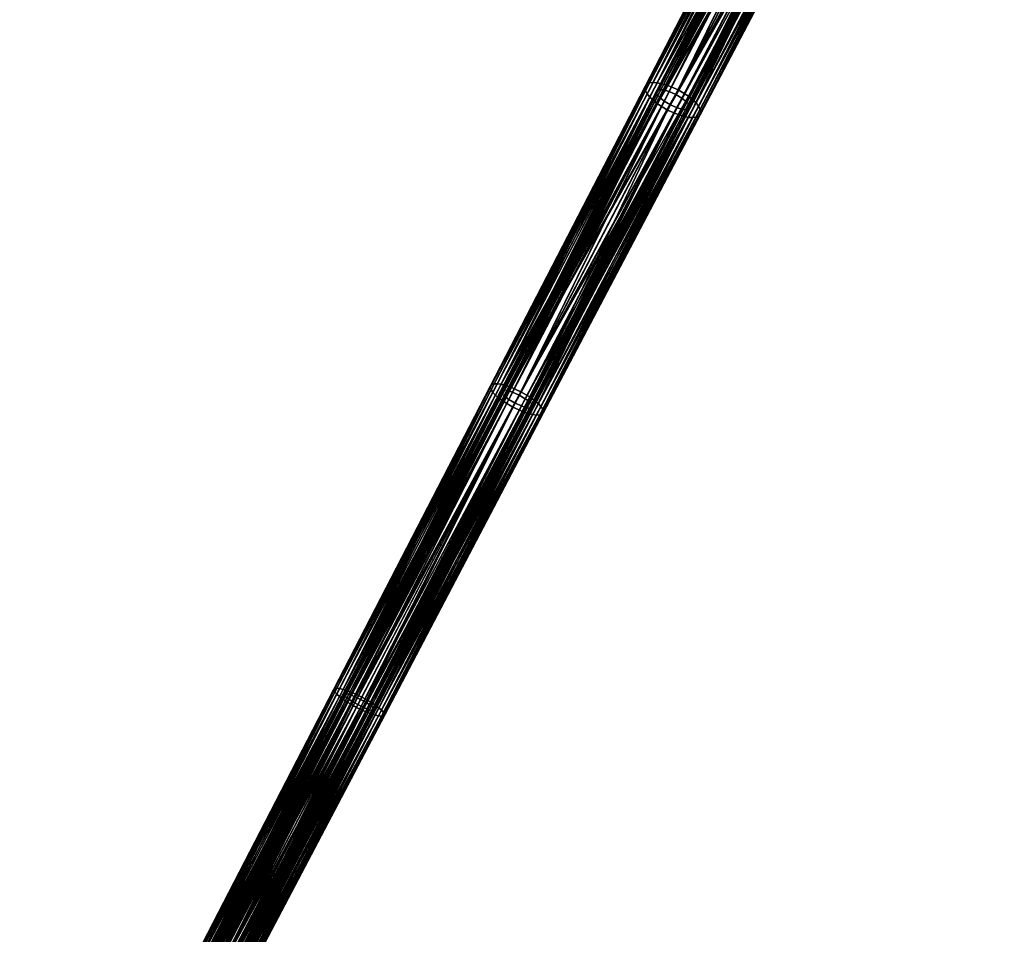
# Model space of a CAD drawing. Header units: centimetres. Extents: x -241 to 151, y -198 to 16.
# Tile 189 of 256: x -2 to 27, y -90 to -64. Entities that reach past the tile are written whole.
import ezdxf

# ---------------------------------------------------------------- set-up
doc = ezdxf.new("R2010")
doc.units = ezdxf.units.CM
doc.layers.add('955', color=7, linetype='Continuous', true_color=0x8d073a)

msp = doc.modelspace()

# ---------------------------------------------------------------- meshes
at = {"layer": '955', "color": 254, "true_color": 0xcad1ee}
mesh = msp.add_polyface(dxfattribs=at)
corners = [(22.089, -57.716, 184.971), (21.782, -57.52, 185.012), (17.328, -66.07, 190.123), (21.739, -58.397, 184.021), (21.402, -58.26, 183.981), (25.643, -50.122, 178.112), (25.995, -50.26, 178.148), (22.043, -58.454, 184.132), (26.317, -50.306, 178.249), (22.172, -58.452, 184.208), (26.456, -50.295, 178.318), (22.28, -58.428, 184.296), (26.574, -50.26, 178.398), (22.364, -58.384, 184.392), (26.667, -50.203, 178.486), (22.419, -58.318, 184.496), (26.731, -50.123, 178.58), (22.441, -58.235, 184.6), (26.759, -50.024, 178.675), (22.428, -58.141, 184.697), (26.752, -49.915, 178.763), (22.384, -58.038, 184.785), (26.711, -49.798, 178.842), (22.311, -57.931, 184.861), (17.92, -66.543, 189.875), (17.845, -66.448, 189.958), (17.625, -66.254, 190.079), (21.701, -58.153, 184.098), (21.502, -58.069, 184.071), (17.104, -66.508, 189.117), (25.965, -49.978, 178.2), (21.876, -57.807, 184.732), (17.257, -66.207, 189.867), (21.692, -57.693, 184.759), (26.311, -49.693, 178.709), (22.059, -57.987, 184.607), (22.013, -57.928, 184.658), (26.356, -49.758, 178.663), (22.088, -58.042, 184.549), (26.383, -49.82, 178.61), (22.099, -58.092, 184.484), (26.391, -49.878, 178.551), (22.09, -58.135, 184.415), (26.378, -49.929, 178.488), (22.06, -58.168, 184.346), (26.345, -49.969, 178.425), (22.014, -58.188, 184.281), (26.294, -49.996, 178.367), (21.952, -58.197, 184.223), (26.228, -50.01, 178.314), (21.878, -58.194, 184.172), (26.15, -50.012, 178.267), (17.576, -66.428, 189.757), (17.623, -66.48, 189.702), (17.655, -66.529, 189.638), (17.669, -66.572, 189.568), (17.663, -66.607, 189.492), (17.638, -66.632, 189.416), (17.596, -66.646, 189.346), (17.298, -66.593, 189.146), (21.095, -58.064, 184.021), (21.402, -58.26, 183.981), (16.726, -66.479, 189.042), (25.643, -50.122, 178.112), (17.007, -65.933, 190.079), (21.782, -57.52, 185.012), (21.446, -57.382, 184.971), (16.721, -65.866, 189.958), (21.142, -57.325, 184.861), (16.602, -65.859, 189.875), (21.013, -57.328, 184.784), (16.503, -65.872, 189.779), (20.904, -57.351, 184.697), (16.428, -65.903, 189.674), (20.82, -57.396, 184.6), (16.381, -65.954, 189.56), (20.765, -57.461, 184.496), (16.366, -66.022, 189.447), (20.744, -57.545, 184.392), (16.384, -66.102, 189.342), (20.756, -57.639, 184.296), (16.432, -66.19, 189.246), (20.8, -57.741, 184.208), (16.506, -66.284, 189.163), (20.873, -57.848, 184.132), (21.317, -57.955, 184.098), (21.502, -58.069, 184.071), (25.574, -49.777, 178.2), (17.104, -66.508, 189.117), (21.493, -57.609, 184.732), (21.692, -57.693, 184.759), (17.257, -66.207, 189.867), (16.785, -66.287, 189.227), (21.181, -57.834, 184.172), (16.737, -66.235, 189.282), (21.135, -57.775, 184.223), (16.706, -66.186, 189.346), (21.106, -57.72, 184.281), (16.692, -66.143, 189.416), (21.095, -57.67, 184.346), (16.697, -66.108, 189.492), (21.104, -57.627, 184.415), (16.722, -66.083, 189.568), (21.133, -57.594, 184.484), (16.765, -66.069, 189.638), (21.18, -57.574, 184.549), (16.822, -66.067, 189.702), (21.241, -57.565, 184.607), (16.893, -66.075, 189.757), (21.316, -57.568, 184.658), (17.063, -66.122, 189.837)]
mesh.append_faces([[corners[k] for k in face] for face in [(0, 1, 2), (3, 4, 5), (6, 7, 3), (8, 9, 7), (10, 11, 9), (12, 13, 11), (14, 15, 13), (16, 17, 15), (18, 19, 17), (20, 21, 19), (22, 23, 21), (24, 19, 21), (25, 21, 23), (26, 23, 0), (27, 28, 29), (30, 28, 27), (31, 32, 33), (34, 35, 36), (37, 38, 35), (39, 40, 38), (41, 42, 40), (43, 44, 42), (45, 46, 44), (47, 48, 46), (49, 50, 48), (51, 27, 50), (52, 31, 36), (53, 36, 35), (54, 35, 38), (55, 38, 40), (56, 40, 42), (57, 42, 44), (58, 44, 46), (59, 50, 27), (60, 61, 62), (60, 63, 61), (64, 65, 66), (67, 66, 68), (69, 68, 70), (71, 70, 72), (73, 72, 74), (75, 74, 76), (77, 76, 78), (79, 78, 80), (81, 80, 82), (83, 82, 84), (62, 84, 60), (85, 86, 87), (85, 88, 86), (89, 90, 91), (92, 85, 93), (94, 93, 95), (96, 95, 97), (98, 97, 99), (100, 99, 101), (102, 101, 103), (104, 103, 105), (106, 105, 107), (108, 107, 109), (110, 109, 89)]], dxfattribs={"color": 254})
mesh = msp.add_polyface(dxfattribs=at)
corners = [(22.089, -57.716, 184.971), (17.328, -66.07, 190.123), (17.625, -66.254, 190.079), (21.739, -58.397, 184.021), (17.024, -66.662, 188.998), (21.402, -58.26, 183.981), (17.345, -66.799, 189.042), (17.63, -66.867, 189.163), (22.043, -58.454, 184.132), (17.75, -66.873, 189.246), (22.172, -58.452, 184.208), (17.849, -66.861, 189.342), (22.28, -58.428, 184.296), (17.924, -66.83, 189.447), (22.364, -58.384, 184.392), (17.97, -66.778, 189.561), (22.419, -58.318, 184.496), (17.985, -66.71, 189.674), (22.441, -58.235, 184.6), (17.967, -66.631, 189.779), (22.428, -58.141, 184.697), (17.92, -66.543, 189.875), (22.384, -58.038, 184.785), (17.845, -66.448, 189.958), (22.311, -57.931, 184.861), (21.701, -58.153, 184.098), (17.104, -66.508, 189.117), (17.298, -66.593, 189.146), (17.438, -66.316, 189.837), (17.257, -66.207, 189.867), (21.876, -57.807, 184.732), (17.576, -66.428, 189.757), (22.013, -57.928, 184.658), (17.623, -66.48, 189.702), (22.059, -57.987, 184.607), (17.655, -66.529, 189.638), (22.088, -58.042, 184.549), (17.669, -66.572, 189.568), (22.099, -58.092, 184.484), (17.663, -66.607, 189.492), (22.09, -58.135, 184.415), (17.638, -66.632, 189.416), (22.06, -58.168, 184.346), (17.596, -66.646, 189.346), (22.014, -58.188, 184.281), (17.538, -66.649, 189.282), (21.952, -58.197, 184.223), (17.468, -66.64, 189.227), (21.878, -58.194, 184.172), (16.726, -66.479, 189.042), (21.402, -58.26, 183.981), (17.024, -66.662, 188.998), (17.007, -65.933, 190.079), (17.328, -66.07, 190.123), (21.782, -57.52, 185.012), (21.446, -57.382, 184.971), (16.721, -65.866, 189.958), (21.142, -57.325, 184.861), (16.602, -65.859, 189.875), (21.013, -57.328, 184.784), (16.503, -65.872, 189.779), (20.904, -57.351, 184.697), (16.428, -65.903, 189.674), (20.82, -57.396, 184.6), (16.381, -65.954, 189.56), (20.765, -57.461, 184.496), (16.366, -66.022, 189.447), (20.744, -57.545, 184.392), (16.384, -66.102, 189.342), (20.756, -57.639, 184.296), (16.432, -66.19, 189.246), (20.8, -57.741, 184.208), (16.506, -66.284, 189.163), (20.873, -57.848, 184.132), (12.097, -74.571, 194.079), (12.007, -74.572, 193.975), (16.922, -66.399, 189.146), (17.104, -66.508, 189.117), (21.317, -57.955, 184.098), (21.493, -57.609, 184.732), (17.257, -66.207, 189.867), (17.063, -66.122, 189.837), (16.785, -66.287, 189.227), (21.181, -57.834, 184.172), (16.737, -66.235, 189.282), (21.135, -57.775, 184.223), (16.706, -66.186, 189.346), (21.106, -57.72, 184.281), (16.692, -66.143, 189.416), (21.095, -57.67, 184.346), (16.697, -66.108, 189.492), (21.104, -57.627, 184.415), (16.722, -66.083, 189.568), (21.133, -57.594, 184.484), (16.765, -66.069, 189.638), (21.18, -57.574, 184.549), (16.822, -66.067, 189.702), (21.241, -57.565, 184.607), (16.893, -66.075, 189.757), (21.316, -57.568, 184.658)]
mesh.append_faces([[corners[k] for k in face] for face in [(0, 1, 2), (3, 4, 5), (6, 4, 3), (3, 7, 6), (7, 3, 8), (8, 9, 7), (9, 8, 10), (10, 11, 9), (11, 10, 12), (12, 13, 11), (13, 12, 14), (14, 15, 13), (15, 14, 16), (16, 17, 15), (17, 16, 18), (18, 19, 17), (19, 18, 20), (20, 21, 19), (22, 23, 21), (24, 2, 23), (25, 26, 27), (28, 29, 30), (30, 31, 28), (32, 33, 31), (34, 35, 33), (36, 37, 35), (38, 39, 37), (40, 41, 39), (42, 43, 41), (44, 45, 43), (45, 44, 46), (46, 47, 45), (47, 46, 48), (48, 27, 47), (49, 50, 51), (52, 53, 54), (55, 56, 52), (57, 58, 56), (59, 60, 58), (61, 62, 60), (63, 64, 62), (65, 66, 64), (67, 68, 66), (69, 70, 68), (71, 72, 70), (73, 49, 72), (74, 56, 58), (75, 58, 60), (76, 77, 78), (79, 80, 81), (78, 82, 76), (83, 84, 82), (85, 86, 84), (87, 88, 86), (89, 90, 88), (91, 92, 90), (93, 94, 92), (95, 96, 94), (97, 98, 96), (99, 81, 98)]], dxfattribs={"color": 254})
mesh = msp.add_polyface(dxfattribs=at)
corners = [(17.625, -66.254, 190.079), (17.328, -66.07, 190.123), (12.78, -74.801, 194.348), (12.857, -75.381, 193.177), (17.024, -66.662, 188.998), (17.345, -66.799, 189.042), (13.124, -75.459, 193.307), (17.63, -66.867, 189.163), (13.234, -75.475, 193.398), (17.75, -66.873, 189.246), (13.323, -75.474, 193.501), (17.849, -66.861, 189.342), (13.389, -75.455, 193.616), (17.924, -66.83, 189.447), (13.428, -75.418, 193.738), (17.97, -66.778, 189.561), (13.435, -75.366, 193.861), (17.985, -66.71, 189.674), (13.412, -75.301, 193.975), (17.967, -66.631, 189.779), (13.361, -75.227, 194.079), (17.92, -66.543, 189.875), (13.285, -75.146, 194.169), (17.845, -66.448, 189.958), (13.067, -74.972, 194.3), (17.298, -66.593, 189.146), (17.104, -66.508, 189.117), (12.612, -75.128, 193.278), (17.438, -66.316, 189.837), (12.727, -74.902, 194.091), (17.257, -66.207, 189.867), (13.044, -75.108, 193.972), (17.576, -66.428, 189.757), (13.094, -75.155, 193.911), (17.623, -66.48, 189.702), (13.128, -75.197, 193.842), (17.655, -66.529, 189.638), (13.145, -75.232, 193.766), (17.669, -66.572, 189.568), (13.143, -75.26, 193.684), (17.663, -66.607, 189.492), (13.122, -75.277, 193.602), (17.638, -66.632, 189.416), (13.083, -75.284, 193.526), (17.596, -66.646, 189.346), (13.03, -75.281, 193.457), (17.538, -66.649, 189.282), (12.964, -75.268, 193.397), (17.468, -66.64, 189.227), (12.801, -75.214, 193.31), (16.726, -66.479, 189.042), (17.024, -66.662, 188.998), (12.264, -75.073, 193.177), (12.474, -74.664, 194.3), (17.328, -66.07, 190.123), (17.007, -65.933, 190.079), (12.78, -74.801, 194.348), (12.334, -74.617, 194.243), (12.207, -74.586, 194.169), (16.721, -65.866, 189.958), (12.097, -74.571, 194.079), (16.602, -65.859, 189.875), (12.007, -74.572, 193.975), (16.503, -65.872, 189.779), (11.942, -74.59, 193.861), (16.428, -65.903, 189.674), (11.903, -74.627, 193.738), (16.381, -65.954, 189.56), (11.896, -74.68, 193.615), (16.366, -66.022, 189.447), (11.919, -74.744, 193.501), (16.384, -66.102, 189.342), (11.97, -74.819, 193.398), (16.432, -66.19, 189.246), (12.046, -74.9, 193.307), (16.506, -66.284, 189.163), (16.922, -66.399, 189.146), (12.612, -75.128, 193.278), (17.104, -66.508, 189.117), (17.063, -66.122, 189.837), (17.257, -66.207, 189.867), (12.727, -74.902, 194.091), (12.295, -74.921, 193.397), (16.785, -66.287, 189.227), (12.245, -74.875, 193.457), (16.737, -66.235, 189.282), (12.211, -74.833, 193.526), (16.706, -66.186, 189.346), (12.195, -74.798, 193.602), (16.692, -66.143, 189.416), (12.196, -74.77, 193.684), (16.697, -66.108, 189.492), (12.218, -74.752, 193.766), (16.722, -66.083, 189.568), (12.256, -74.745, 193.842), (16.765, -66.069, 189.638), (12.309, -74.749, 193.911), (16.822, -66.067, 189.702), (12.376, -74.762, 193.972), (16.893, -66.075, 189.757), (12.453, -74.784, 194.021), (12.538, -74.816, 194.059)]
mesh.append_faces([[corners[k] for k in face] for face in [(0, 1, 2), (3, 4, 5), (6, 5, 7), (8, 7, 9), (10, 9, 11), (12, 11, 13), (14, 13, 15), (16, 15, 17), (18, 17, 19), (20, 19, 21), (22, 21, 23), (24, 23, 0), (25, 26, 27), (28, 29, 30), (31, 28, 32), (33, 32, 34), (35, 34, 36), (37, 36, 38), (39, 38, 40), (41, 40, 42), (43, 42, 44), (45, 44, 46), (47, 46, 48), (49, 48, 25), (50, 51, 52), (53, 54, 55), (53, 56, 54), (55, 57, 53), (58, 55, 59), (59, 60, 58), (57, 55, 58), (61, 62, 60), (63, 64, 62), (64, 63, 65), (65, 66, 64), (66, 65, 67), (67, 68, 66), (68, 67, 69), (69, 70, 68), (70, 69, 71), (72, 71, 73), (74, 73, 75), (52, 75, 50), (76, 77, 78), (79, 80, 81), (82, 76, 83), (84, 83, 85), (86, 85, 87), (88, 87, 89), (90, 89, 91), (91, 92, 90), (92, 91, 93), (93, 94, 92), (94, 93, 95), (95, 96, 94), (96, 95, 97), (97, 98, 96), (98, 97, 99), (99, 100, 98), (101, 99, 79)]], dxfattribs={"color": 254})
mesh = msp.add_polyface(dxfattribs=at)
corners = [(17.625, -66.254, 190.079), (12.78, -74.801, 194.348), (13.067, -74.972, 194.3), (12.857, -75.381, 193.177), (12.551, -75.245, 193.129), (17.024, -66.662, 188.998), (17.345, -66.799, 189.042), (12.997, -75.428, 193.233), (17.63, -66.867, 189.163), (13.234, -75.475, 193.398), (13.124, -75.459, 193.307), (17.75, -66.873, 189.246), (13.323, -75.474, 193.501), (17.849, -66.861, 189.342), (13.389, -75.455, 193.616), (17.924, -66.83, 189.447), (13.428, -75.418, 193.738), (17.97, -66.778, 189.561), (13.435, -75.366, 193.861), (17.985, -66.71, 189.674), (13.412, -75.301, 193.975), (17.967, -66.631, 189.779), (13.361, -75.227, 194.079), (17.92, -66.543, 189.875), (13.285, -75.146, 194.169), (17.845, -66.448, 189.958), (13.186, -75.06, 194.244), (17.298, -66.593, 189.146), (12.612, -75.128, 193.278), (12.801, -75.214, 193.31), (12.906, -75.006, 194.059), (12.727, -74.902, 194.091), (17.438, -66.316, 189.837), (12.981, -75.058, 194.021), (17.576, -66.428, 189.757), (13.094, -75.155, 193.911), (13.044, -75.108, 193.972), (17.623, -66.48, 189.702), (13.128, -75.197, 193.842), (17.655, -66.529, 189.638), (13.145, -75.232, 193.766), (17.669, -66.572, 189.568), (13.143, -75.26, 193.684), (17.663, -66.607, 189.492), (13.122, -75.277, 193.602), (17.638, -66.632, 189.416), (13.083, -75.284, 193.526), (17.596, -66.646, 189.346), (13.03, -75.281, 193.457), (17.538, -66.649, 189.282), (12.964, -75.268, 193.397), (17.468, -66.64, 189.227), (12.887, -75.245, 193.348), (12.264, -75.073, 193.177), (17.024, -66.662, 188.998), (12.551, -75.245, 193.129), (8.029, -83.56, 197.655), (12.78, -74.801, 194.348), (12.474, -74.664, 194.3), (7.64, -83.408, 197.476), (12.334, -74.617, 194.243), (12.207, -74.586, 194.169), (7.539, -83.384, 197.378), (12.097, -74.571, 194.079), (7.757, -83.447, 197.556), (7.459, -83.374, 197.267), (12.007, -74.572, 193.975), (7.402, -83.38, 197.144), (11.942, -74.59, 193.861), (7.372, -83.402, 197.012), (11.903, -74.627, 193.738), (16.384, -66.102, 189.342), (11.97, -74.819, 193.398), (11.919, -74.744, 193.501), (16.432, -66.19, 189.246), (12.046, -74.9, 193.307), (7.372, -83.439, 196.879), (11.896, -74.68, 193.615), (7.4, -83.489, 196.756), (7.454, -83.549, 196.645), (16.506, -66.284, 189.163), (12.145, -74.986, 193.233), (12.433, -75.023, 193.31), (12.612, -75.128, 193.278), (16.922, -66.399, 189.146), (17.063, -66.122, 189.837), (12.727, -74.902, 194.091), (12.538, -74.816, 194.059), (12.358, -74.971, 193.348), (16.785, -66.287, 189.227), (12.245, -74.875, 193.457), (12.295, -74.921, 193.397), (16.737, -66.235, 189.282), (12.211, -74.833, 193.526), (16.706, -66.186, 189.346), (12.195, -74.798, 193.602), (16.692, -66.143, 189.416), (12.196, -74.77, 193.684), (7.664, -83.583, 196.804), (7.644, -83.555, 196.886), (7.642, -83.535, 196.974), (7.659, -83.525, 197.062), (12.218, -74.752, 193.766), (7.693, -83.524, 197.144), (12.256, -74.745, 193.842), (7.742, -83.534, 197.219), (12.309, -74.749, 193.911), (7.805, -83.552, 197.283), (12.376, -74.762, 193.972), (7.878, -83.578, 197.337), (12.453, -74.784, 194.021), (7.96, -83.612, 197.377), (16.893, -66.075, 189.757)]
mesh.append_faces([[corners[k] for k in face] for face in [(0, 1, 2), (3, 4, 5), (6, 7, 3), (8, 9, 10), (7, 6, 10), (11, 12, 9), (13, 14, 12), (15, 16, 14), (17, 18, 16), (19, 20, 18), (21, 22, 20), (23, 24, 22), (25, 26, 24), (26, 25, 2), (27, 28, 29), (30, 31, 32), (32, 33, 30), (34, 35, 36), (33, 32, 36), (37, 38, 35), (39, 40, 38), (41, 42, 40), (43, 44, 42), (45, 46, 44), (47, 48, 46), (49, 50, 48), (51, 52, 50), (52, 51, 29), (53, 54, 55), (56, 57, 58), (59, 60, 61), (62, 61, 63), (64, 58, 60), (65, 63, 66), (67, 66, 68), (69, 68, 70), (71, 72, 73), (74, 75, 72), (76, 70, 77), (78, 77, 73), (79, 73, 72), (80, 81, 75), (81, 80, 53), (82, 83, 84), (85, 86, 87), (84, 88, 82), (89, 90, 91), (88, 84, 91), (92, 93, 90), (94, 95, 93), (96, 97, 95), (98, 90, 93), (99, 93, 95), (100, 95, 97), (101, 97, 102), (103, 102, 104), (105, 104, 106), (107, 106, 108), (109, 108, 110), (111, 110, 87), (110, 112, 87)]], dxfattribs={"color": 254})
mesh = msp.add_polyface(dxfattribs=at)
corners = [(8.323, -83.713, 197.655), (12.78, -74.801, 194.348), (8.178, -83.633, 197.668), (13.067, -74.972, 194.3), (8.174, -84.003, 196.369), (12.551, -75.245, 193.129), (12.857, -75.381, 193.177), (8.564, -84.154, 196.548), (12.997, -75.428, 193.233), (13.124, -75.459, 193.307), (8.665, -84.178, 196.645), (13.234, -75.475, 193.398), (8.447, -84.116, 196.468), (8.745, -84.188, 196.756), (13.323, -75.474, 193.501), (8.802, -84.183, 196.879), (13.389, -75.455, 193.616), (8.832, -84.161, 197.012), (13.428, -75.418, 193.738), (8.832, -84.123, 197.144), (13.435, -75.366, 193.861), (8.804, -84.073, 197.267), (13.412, -75.301, 193.975), (8.75, -84.013, 197.378), (13.361, -75.227, 194.079), (8.672, -83.945, 197.476), (13.285, -75.146, 194.169), (8.573, -83.871, 197.556), (13.186, -75.06, 194.244), (8.456, -83.793, 197.616), (12.801, -75.214, 193.31), (12.612, -75.128, 193.278), (8.161, -83.897, 196.545), (8.236, -83.75, 197.403), (12.727, -74.902, 194.091), (12.906, -75.006, 194.059), (8.46, -83.892, 197.283), (12.981, -75.058, 194.021), (13.044, -75.108, 193.972), (8.511, -83.932, 197.219), (13.094, -75.155, 193.911), (8.396, -83.847, 197.337), (8.547, -83.967, 197.144), (13.128, -75.197, 193.842), (8.567, -83.995, 197.062), (13.145, -75.232, 193.766), (8.568, -84.015, 196.974), (13.143, -75.26, 193.684), (8.551, -84.026, 196.886), (13.122, -75.277, 193.602), (8.517, -84.026, 196.804), (13.083, -75.284, 193.526), (8.468, -84.016, 196.73), (13.03, -75.281, 193.457), (8.406, -83.998, 196.665), (12.964, -75.268, 193.397), (8.332, -83.972, 196.611), (12.887, -75.245, 193.348), (8.25, -83.938, 196.571), (12.78, -74.801, 194.348), (8.029, -83.56, 197.655), (8.178, -83.633, 197.668), (12.474, -74.664, 194.3), (7.888, -83.497, 197.616), (12.264, -75.073, 193.177), (12.551, -75.245, 193.129), (7.88, -83.85, 196.369), (12.334, -74.617, 194.243), (7.64, -83.408, 197.476), (7.757, -83.447, 197.556), (12.207, -74.586, 194.169), (7.539, -83.384, 197.378), (12.097, -74.571, 194.079), (7.459, -83.374, 197.267), (12.007, -74.572, 193.975), (7.402, -83.38, 197.144), (11.942, -74.59, 193.861), (7.372, -83.402, 197.012), (11.903, -74.627, 193.738), (7.372, -83.439, 196.879), (11.896, -74.68, 193.615), (7.4, -83.489, 196.756), (11.919, -74.744, 193.501), (7.454, -83.549, 196.645), (11.97, -74.819, 193.398), (7.532, -83.618, 196.548), (12.046, -74.9, 193.307), (7.631, -83.692, 196.468), (12.145, -74.986, 193.233), (7.748, -83.77, 196.407), (12.538, -74.816, 194.059), (8.049, -83.653, 197.403), (7.96, -83.612, 197.377), (7.975, -83.8, 196.545), (12.612, -75.128, 193.278), (12.433, -75.023, 193.31), (12.727, -74.902, 194.091), (7.751, -83.658, 196.665), (12.358, -74.971, 193.348), (12.295, -74.921, 193.397), (7.7, -83.618, 196.73), (12.245, -74.875, 193.457), (7.815, -83.703, 196.611), (7.664, -83.583, 196.804), (12.211, -74.833, 193.526), (7.644, -83.555, 196.886), (12.195, -74.798, 193.602), (7.642, -83.535, 196.974), (12.196, -74.77, 193.684), (7.659, -83.525, 197.062), (12.218, -74.752, 193.766), (7.693, -83.524, 197.144), (12.256, -74.745, 193.842), (7.742, -83.534, 197.219), (12.309, -74.749, 193.911), (7.805, -83.552, 197.283), (12.376, -74.762, 193.972), (7.878, -83.578, 197.337), (12.453, -74.784, 194.021)]
mesh.append_faces([[corners[k] for k in face] for face in [(0, 1, 2), (3, 1, 0), (4, 5, 6), (7, 8, 9), (10, 9, 11), (12, 6, 8), (13, 11, 14), (15, 14, 16), (17, 16, 18), (19, 18, 20), (21, 20, 22), (23, 22, 24), (25, 24, 26), (27, 26, 28), (29, 28, 3), (30, 31, 32), (33, 34, 35), (36, 37, 38), (39, 38, 40), (41, 35, 37), (42, 40, 43), (44, 43, 45), (46, 45, 47), (48, 47, 49), (50, 49, 51), (52, 51, 53), (54, 53, 55), (56, 55, 57), (58, 57, 30), (59, 60, 61), (60, 62, 63), (64, 65, 66), (67, 68, 69), (70, 71, 68), (62, 69, 63), (72, 73, 71), (74, 75, 73), (76, 77, 75), (78, 79, 77), (80, 81, 79), (82, 83, 81), (84, 85, 83), (85, 84, 86), (87, 86, 88), (89, 88, 64), (90, 91, 92), (93, 94, 95), (90, 96, 91), (97, 98, 99), (100, 99, 101), (102, 95, 98), (101, 103, 100), (104, 105, 103), (106, 107, 105), (108, 109, 107), (110, 111, 109), (112, 113, 111), (114, 115, 113), (116, 117, 115), (118, 92, 117)]], dxfattribs={"color": 254})
mesh = msp.add_polyface(dxfattribs=at)
corners = [(12.551, -75.245, 193.129), (8.174, -84.003, 196.369), (8.026, -83.929, 196.355), (12.857, -75.381, 193.177), (8.316, -84.065, 196.407), (13.067, -74.972, 194.3), (8.323, -83.713, 197.655), (8.456, -83.793, 197.616), (12.997, -75.428, 193.233), (8.564, -84.154, 196.548), (8.447, -84.116, 196.468), (13.124, -75.459, 193.307), (8.665, -84.178, 196.645), (13.234, -75.475, 193.398), (8.745, -84.188, 196.756), (13.323, -75.474, 193.501), (8.802, -84.183, 196.879), (13.389, -75.455, 193.616), (8.832, -84.161, 197.012), (13.428, -75.418, 193.738), (8.832, -84.123, 197.144), (13.435, -75.366, 193.861), (8.804, -84.073, 197.267), (13.412, -75.301, 193.975), (8.75, -84.013, 197.378), (13.361, -75.227, 194.079), (8.672, -83.945, 197.476), (13.285, -75.146, 194.169), (8.573, -83.871, 197.556), (13.186, -75.06, 194.244), (8.236, -83.75, 197.403), (12.906, -75.006, 194.059), (8.321, -83.799, 197.377), (12.801, -75.214, 193.31), (8.161, -83.897, 196.545), (8.25, -83.938, 196.571), (12.612, -75.128, 193.278), (8.067, -83.85, 196.537), (8.143, -83.7, 197.412), (12.727, -74.902, 194.091), (12.981, -75.058, 194.021), (8.46, -83.892, 197.283), (8.396, -83.847, 197.337), (13.044, -75.108, 193.972), (8.511, -83.932, 197.219), (13.094, -75.155, 193.911), (8.547, -83.967, 197.144), (13.128, -75.197, 193.842), (8.567, -83.995, 197.062), (13.145, -75.232, 193.766), (8.568, -84.015, 196.974), (13.143, -75.26, 193.684), (8.551, -84.026, 196.886), (13.122, -75.277, 193.602), (8.517, -84.026, 196.804), (13.083, -75.284, 193.526), (8.468, -84.016, 196.73), (13.03, -75.281, 193.457), (8.406, -83.998, 196.665), (12.964, -75.268, 193.397), (8.332, -83.972, 196.611), (12.887, -75.245, 193.348), (7.88, -83.85, 196.369), (12.551, -75.245, 193.129), (8.026, -83.929, 196.355), (12.264, -75.073, 193.177), (7.748, -83.77, 196.407), (12.046, -74.9, 193.307), (7.631, -83.692, 196.468), (7.532, -83.618, 196.548), (12.145, -74.986, 193.233), (3.284, -92.365, 200.032), (8.029, -83.56, 197.655), (7.888, -83.497, 197.616), (3.162, -92.311, 199.967), (7.757, -83.447, 197.556), (3.054, -92.266, 199.881), (7.64, -83.408, 197.476), (2.963, -92.232, 199.777), (7.539, -83.384, 197.378), (2.892, -92.212, 199.657), (7.459, -83.374, 197.267), (2.845, -92.204, 199.525), (7.402, -83.38, 197.144), (2.823, -92.212, 199.384), (7.372, -83.402, 197.012), (2.829, -92.234, 199.242), (7.372, -83.439, 196.879), (2.863, -92.269, 199.11), (7.4, -83.489, 196.756), (2.921, -92.315, 198.991), (7.454, -83.549, 196.645), (3, -92.37, 198.887), (7.975, -83.8, 196.545), (12.433, -75.023, 193.31), (7.89, -83.751, 196.571), (8.067, -83.85, 196.537), (12.612, -75.128, 193.278), (8.049, -83.653, 197.403), (12.727, -74.902, 194.091), (8.143, -83.7, 197.412), (12.358, -74.971, 193.348), (7.751, -83.658, 196.665), (7.815, -83.703, 196.611), (12.295, -74.921, 193.397), (7.7, -83.618, 196.73), (3.097, -92.369, 199.182), (7.664, -83.583, 196.804), (3.074, -92.348, 199.27), (7.644, -83.555, 196.886), (3.069, -92.336, 199.364), (7.642, -83.535, 196.974), (3.082, -92.333, 199.459), (7.659, -83.525, 197.062), (3.112, -92.339, 199.547), (7.693, -83.524, 197.144), (3.157, -92.355, 199.626), (7.742, -83.534, 197.219), (3.215, -92.378, 199.696), (7.805, -83.552, 197.283), (3.285, -92.408, 199.753), (7.878, -83.578, 197.337)]
mesh.append_faces([[corners[k] for k in face] for face in [(0, 1, 2), (1, 3, 4), (5, 6, 7), (8, 9, 10), (11, 12, 9), (3, 10, 4), (13, 14, 12), (15, 16, 14), (17, 18, 16), (19, 20, 18), (21, 22, 20), (23, 24, 22), (25, 26, 24), (27, 28, 26), (29, 7, 28), (30, 31, 32), (33, 34, 35), (34, 36, 37), (30, 38, 39), (40, 41, 42), (43, 44, 41), (31, 42, 32), (45, 46, 44), (47, 48, 46), (49, 50, 48), (51, 52, 50), (53, 54, 52), (55, 56, 54), (57, 58, 56), (59, 60, 58), (61, 35, 60), (62, 63, 64), (65, 62, 66), (67, 68, 69), (70, 66, 68), (71, 72, 73), (74, 73, 75), (76, 75, 77), (78, 77, 79), (80, 79, 81), (82, 81, 83), (84, 83, 85), (86, 85, 87), (88, 87, 89), (90, 89, 91), (92, 91, 69), (93, 94, 95), (93, 96, 97), (98, 99, 100), (101, 102, 103), (104, 105, 102), (94, 103, 95), (106, 105, 107), (108, 107, 109), (110, 109, 111), (112, 111, 113), (114, 113, 115), (116, 115, 117), (118, 117, 119), (120, 119, 121)]], dxfattribs={"color": 254})
mesh = msp.add_polyface(dxfattribs=at)
corners = [(8.323, -83.713, 197.655), (8.178, -83.633, 197.668), (3.558, -92.501, 200.087), (8.026, -83.929, 196.355), (8.174, -84.003, 196.369), (3.624, -92.72, 198.695), (3.757, -92.784, 198.736), (8.316, -84.065, 196.407), (3.879, -92.839, 198.801), (8.447, -84.116, 196.468), (3.987, -92.884, 198.887), (8.564, -84.154, 196.548), (4.077, -92.917, 198.991), (8.665, -84.178, 196.645), (4.148, -92.938, 199.11), (8.745, -84.188, 196.756), (4.196, -92.945, 199.242), (8.802, -84.183, 196.879), (4.218, -92.938, 199.384), (8.832, -84.161, 197.012), (4.211, -92.915, 199.525), (8.832, -84.123, 197.144), (4.178, -92.88, 199.657), (8.804, -84.073, 197.267), (4.12, -92.834, 199.777), (8.75, -84.013, 197.378), (4.04, -92.779, 199.881), (8.672, -83.945, 197.476), (3.942, -92.716, 199.967), (8.573, -83.871, 197.556), (3.827, -92.648, 200.032), (8.456, -83.793, 197.616), (3.698, -92.575, 200.073), (3.503, -92.609, 198.895), (8.161, -83.897, 196.545), (8.067, -83.85, 196.537), (8.236, -83.75, 197.403), (3.541, -92.533, 199.833), (8.143, -83.7, 197.412), (3.716, -92.628, 199.796), (8.321, -83.799, 197.377), (3.791, -92.672, 199.753), (8.396, -83.847, 197.337), (3.856, -92.711, 199.696), (8.46, -83.892, 197.283), (3.909, -92.746, 199.626), (8.511, -83.932, 197.219), (3.947, -92.774, 199.547), (8.547, -83.967, 197.144), (3.97, -92.794, 199.459), (8.567, -83.995, 197.062), (3.975, -92.807, 199.364), (8.568, -84.015, 196.974), (3.962, -92.81, 199.27), (8.551, -84.026, 196.886), (3.932, -92.803, 199.182), (8.517, -84.026, 196.804), (3.887, -92.788, 199.102), (8.468, -84.016, 196.73), (3.829, -92.764, 199.033), (8.406, -83.998, 196.665), (3.76, -92.734, 198.976), (8.332, -83.972, 196.611), (3.681, -92.697, 198.932), (8.25, -83.938, 196.571), (3.595, -92.655, 198.905), (7.88, -83.85, 196.369), (8.026, -83.929, 196.355), (3.343, -92.574, 198.695), (8.178, -83.633, 197.668), (8.029, -83.56, 197.655), (3.558, -92.501, 200.087), (7.888, -83.497, 197.616), (3.162, -92.311, 199.967), (3.284, -92.365, 200.032), (7.757, -83.447, 197.556), (3.054, -92.266, 199.881), (7.64, -83.408, 197.476), (2.963, -92.232, 199.777), (7.539, -83.384, 197.378), (2.892, -92.212, 199.657), (7.459, -83.374, 197.267), (2.845, -92.204, 199.525), (7.402, -83.38, 197.144), (2.823, -92.212, 199.384), (7.372, -83.402, 197.012), (2.829, -92.234, 199.242), (7.372, -83.439, 196.879), (2.863, -92.269, 199.11), (7.4, -83.489, 196.756), (2.921, -92.315, 198.991), (7.454, -83.549, 196.645), (3, -92.37, 198.887), (3.099, -92.433, 198.801), (7.532, -83.618, 196.548), (7.631, -83.692, 196.468), (3.214, -92.502, 198.736), (7.748, -83.77, 196.407), (7.975, -83.8, 196.545), (3.503, -92.609, 198.895), (8.067, -83.85, 196.537), (8.049, -83.653, 197.403), (8.143, -83.7, 197.412), (3.541, -92.533, 199.833), (3.328, -92.514, 198.932), (7.89, -83.751, 196.571), (3.253, -92.471, 198.976), (7.815, -83.703, 196.611), (3.188, -92.431, 199.033), (7.751, -83.658, 196.665), (3.136, -92.397, 199.102), (7.7, -83.618, 196.73), (7.644, -83.555, 196.886), (3.069, -92.336, 199.364), (3.074, -92.348, 199.27), (7.642, -83.535, 196.974), (3.082, -92.333, 199.459), (7.659, -83.525, 197.062), (3.112, -92.339, 199.547), (7.693, -83.524, 197.144), (3.157, -92.355, 199.626), (7.742, -83.534, 197.219), (3.215, -92.378, 199.696), (3.363, -92.445, 199.796), (7.878, -83.578, 197.337), (7.96, -83.612, 197.377), (3.45, -92.487, 199.823)]
mesh.append_faces([[corners[k] for k in face] for face in [(0, 1, 2), (3, 4, 5), (6, 4, 7), (8, 7, 9), (10, 9, 11), (12, 11, 13), (14, 13, 15), (16, 15, 17), (18, 17, 19), (20, 19, 21), (22, 21, 23), (24, 23, 25), (26, 25, 27), (28, 27, 29), (30, 29, 31), (32, 31, 0), (33, 34, 35), (36, 37, 38), (39, 36, 40), (41, 40, 42), (43, 42, 44), (45, 44, 46), (47, 46, 48), (49, 48, 50), (51, 50, 52), (53, 52, 54), (55, 54, 56), (57, 56, 58), (59, 58, 60), (61, 60, 62), (63, 62, 64), (65, 64, 34), (66, 67, 68), (69, 70, 71), (72, 73, 74), (75, 76, 73), (77, 78, 76), (79, 80, 78), (81, 82, 80), (83, 84, 82), (85, 86, 84), (87, 88, 86), (89, 90, 88), (91, 92, 90), (93, 94, 95), (96, 95, 97), (68, 97, 66), (98, 99, 100), (101, 102, 103), (104, 98, 105), (106, 105, 107), (108, 107, 109), (110, 109, 111), (112, 113, 114), (115, 116, 113), (117, 118, 116), (119, 120, 118), (121, 122, 120), (123, 124, 125), (126, 125, 101)]], dxfattribs={"color": 254})
mesh = msp.add_polyface(dxfattribs=at)
corners = [(8.323, -83.713, 197.655), (3.558, -92.501, 200.087), (3.698, -92.575, 200.073), (8.026, -83.929, 196.355), (3.624, -92.72, 198.695), (3.482, -92.649, 198.681), (8.174, -84.003, 196.369), (3.757, -92.784, 198.736), (8.316, -84.065, 196.407), (3.879, -92.839, 198.801), (8.447, -84.116, 196.468), (3.987, -92.884, 198.887), (8.564, -84.154, 196.548), (4.077, -92.917, 198.991), (8.665, -84.178, 196.645), (4.148, -92.938, 199.11), (8.745, -84.188, 196.756), (4.196, -92.945, 199.242), (8.802, -84.183, 196.879), (4.218, -92.938, 199.384), (8.832, -84.161, 197.012), (4.211, -92.915, 199.525), (8.832, -84.123, 197.144), (4.178, -92.88, 199.657), (8.804, -84.073, 197.267), (4.12, -92.834, 199.777), (8.75, -84.013, 197.378), (4.04, -92.779, 199.881), (8.672, -83.945, 197.476), (3.942, -92.716, 199.967), (8.573, -83.871, 197.556), (3.827, -92.648, 200.032), (8.456, -83.793, 197.616), (3.503, -92.609, 198.895), (3.595, -92.655, 198.905), (8.161, -83.897, 196.545), (3.632, -92.582, 199.823), (3.541, -92.533, 199.833), (8.236, -83.75, 197.403), (3.716, -92.628, 199.796), (8.321, -83.799, 197.377), (3.791, -92.672, 199.753), (8.396, -83.847, 197.337), (3.856, -92.711, 199.696), (8.46, -83.892, 197.283), (3.909, -92.746, 199.626), (8.511, -83.932, 197.219), (3.947, -92.774, 199.547), (8.547, -83.967, 197.144), (3.97, -92.794, 199.459), (8.567, -83.995, 197.062), (3.975, -92.807, 199.364), (8.568, -84.015, 196.974), (3.962, -92.81, 199.27), (8.551, -84.026, 196.886), (3.932, -92.803, 199.182), (8.517, -84.026, 196.804), (3.887, -92.788, 199.102), (8.468, -84.016, 196.73), (3.829, -92.764, 199.033), (8.406, -83.998, 196.665), (3.76, -92.734, 198.976), (8.332, -83.972, 196.611), (3.681, -92.697, 198.932), (8.25, -83.938, 196.571), (3.343, -92.574, 198.695), (8.026, -83.929, 196.355), (3.482, -92.649, 198.681), (-1.586, -101.063, 200.431), (2.921, -92.315, 198.991), (3, -92.37, 198.887), (-1.653, -101.028, 200.56), (2.863, -92.269, 199.11), (-1.696, -101.005, 200.702), (2.829, -92.234, 199.242), (-1.713, -100.997, 200.85), (2.823, -92.212, 199.384), (-1.704, -101.001, 201), (2.845, -92.204, 199.525), (-1.669, -101.02, 201.144), (2.892, -92.212, 199.657), (-1.608, -101.051, 201.277), (2.963, -92.232, 199.777), (-1.526, -101.094, 201.395), (3.054, -92.266, 199.881), (-1.424, -101.147, 201.491), (3.162, -92.311, 199.967), (3.558, -92.501, 200.087), (8.029, -83.56, 197.655), (3.417, -92.429, 200.073), (3.284, -92.365, 200.032), (7.532, -83.618, 196.548), (3.099, -92.433, 198.801), (7.631, -83.692, 196.468), (3.214, -92.502, 198.736), (7.748, -83.77, 196.407), (3.412, -92.561, 198.905), (3.503, -92.609, 198.895), (7.975, -83.8, 196.545), (3.069, -92.336, 199.364), (-1.483, -101.116, 200.775), (3.074, -92.348, 199.27), (3.082, -92.333, 199.459), (-1.492, -101.112, 200.873), (3.112, -92.339, 199.547), (-1.458, -101.129, 201.064), (8.049, -83.653, 197.403), (3.541, -92.533, 199.833), (3.45, -92.487, 199.823), (3.328, -92.514, 198.932), (7.89, -83.751, 196.571), (3.253, -92.471, 198.976), (7.815, -83.703, 196.611), (3.188, -92.431, 199.033), (7.751, -83.658, 196.665), (3.136, -92.397, 199.102), (7.7, -83.618, 196.73), (3.097, -92.369, 199.182), (7.664, -83.583, 196.804), (7.805, -83.552, 197.283), (3.285, -92.408, 199.753), (3.215, -92.378, 199.696), (7.878, -83.578, 197.337), (3.363, -92.445, 199.796), (7.96, -83.612, 197.377)]
mesh.append_faces([[corners[k] for k in face] for face in [(0, 1, 2), (3, 4, 5), (6, 7, 4), (8, 9, 7), (10, 11, 9), (12, 13, 11), (14, 15, 13), (16, 17, 15), (18, 19, 17), (20, 21, 19), (22, 23, 21), (24, 25, 23), (26, 27, 25), (28, 29, 27), (30, 31, 29), (32, 2, 31), (33, 34, 35), (36, 37, 38), (38, 39, 36), (40, 41, 39), (42, 43, 41), (44, 45, 43), (46, 47, 45), (48, 49, 47), (50, 51, 49), (52, 53, 51), (54, 55, 53), (56, 57, 55), (58, 59, 57), (60, 61, 59), (62, 63, 61), (64, 34, 63), (65, 66, 67), (68, 69, 70), (71, 72, 69), (73, 74, 72), (75, 76, 74), (77, 78, 76), (79, 80, 78), (81, 82, 80), (83, 84, 82), (85, 86, 84), (87, 88, 89), (88, 90, 89), (91, 92, 70), (93, 94, 92), (95, 65, 94), (96, 97, 98), (99, 100, 101), (102, 103, 99), (104, 105, 102), (106, 107, 108), (98, 109, 96), (110, 111, 109), (112, 113, 111), (114, 115, 113), (116, 117, 115), (118, 101, 117), (119, 120, 121), (122, 123, 120), (124, 108, 123)]], dxfattribs={"color": 254})

doc.saveas('drawing.dxf')
